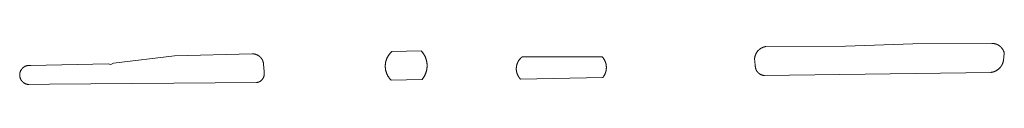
# Model space of a CAD drawing. Extents: x 211930 to 222589, y 569015 to 577578.
# Tile 68 of 95: x 221174.73 to 221222.9, y 575864.81 to 575866.82. Entities that reach past the tile are written whole.
import ezdxf

# ---------------------------------------------------------------- set-up
doc = ezdxf.new("R2010")
doc.units = 0
doc.layers.add('016 Alles planjaar 2023', color=72, linetype='Continuous', lineweight=20, true_color=0x1e90ff)

msp = doc.modelspace()

# ---------------------------------------------------------------- hatches: boundary and pattern name
at = {"layer": '016 Alles planjaar 2023', "true_color": 0x1e90ff}
h = msp.add_hatch(dxfattribs=at)
h.set_pattern_fill('DQ_CLEAR', color=72, style=0)
h.set_pattern_definition([])
h.paths.add_polyline_path([(221222.29, 575866.822), (221218.418, 575866.806), (221215.129, 575866.693), (221211.227, 575866.672), (221211.216, 575866.67), (221211.206, 575866.668), (221211.195, 575866.666), (221211.185, 575866.664), (221211.174, 575866.661), (221211.164, 575866.658), (221211.153, 575866.655), (221211.143, 575866.652), (221211.132, 575866.649), (221211.122, 575866.646), (221211.112, 575866.642), (221211.102, 575866.639), (221211.092, 575866.635), (221211.082, 575866.631), (221211.072, 575866.626), (221211.062, 575866.622), (221211.052, 575866.617), (221211.042, 575866.613), (221211.033, 575866.608), (221211.023, 575866.603), (221211.014, 575866.598), (221211.004, 575866.592), (221210.995, 575866.587), (221210.986, 575866.581), (221210.977, 575866.575), (221210.968, 575866.569), (221210.959, 575866.563), (221210.95, 575866.557), (221210.941, 575866.55), (221210.933, 575866.544), (221210.924, 575866.537), (221210.916, 575866.53), (221210.908, 575866.523), (221210.899, 575866.516), (221210.891, 575866.509), (221210.883, 575866.502), (221210.876, 575866.494), (221210.868, 575866.487), (221210.86, 575866.479), (221210.853, 575866.471), (221210.846, 575866.463), (221210.839, 575866.455), (221210.832, 575866.447), (221210.825, 575866.438), (221210.818, 575866.43), (221210.811, 575866.421), (221210.805, 575866.412), (221210.799, 575866.404), (221210.793, 575866.395), (221210.787, 575866.386), (221210.781, 575866.377), (221210.775, 575866.367), (221210.769, 575866.358), (221210.764, 575866.349), (221210.759, 575866.339), (221210.754, 575866.33), (221210.749, 575866.32), (221210.744, 575866.311), (221210.739, 575866.301), (221210.735, 575866.291), (221210.731, 575866.281), (221210.727, 575866.271), (221210.723, 575866.261), (221210.719, 575866.251), (221210.715, 575866.241), (221210.712, 575866.23), (221210.709, 575866.22), (221210.706, 575866.21), (221210.703, 575866.199), (221210.7, 575866.189), (221210.697, 575866.178), (221210.695, 575866.168), (221210.693, 575866.157), (221210.691, 575866.147), (221210.689, 575866.136), (221210.687, 575866.125), (221210.686, 575866.114), (221210.684, 575866.104), (221210.683, 575866.093), (221210.718, 575865.765), (221210.717, 575865.757), (221210.717, 575865.749), (221210.717, 575865.741), (221210.717, 575865.733), (221210.717, 575865.726), (221210.717, 575865.718), (221210.717, 575865.71), (221210.718, 575865.702), (221210.718, 575865.694), (221210.719, 575865.686), (221210.72, 575865.678), (221210.721, 575865.67), (221210.722, 575865.662), (221210.723, 575865.655), (221210.724, 575865.647), (221210.726, 575865.639), (221210.727, 575865.631), (221210.729, 575865.624), (221210.731, 575865.616), (221210.733, 575865.608), (221210.735, 575865.601), (221210.737, 575865.593), (221210.739, 575865.586), (221210.742, 575865.578), (221210.745, 575865.571), (221210.747, 575865.563), (221210.75, 575865.556), (221210.753, 575865.548), (221210.756, 575865.541), (221210.759, 575865.534), (221210.763, 575865.527), (221210.766, 575865.52), (221210.77, 575865.513), (221210.773, 575865.506), (221210.777, 575865.499), (221210.781, 575865.492), (221210.785, 575865.485), (221210.789, 575865.478), (221210.794, 575865.472), (221210.798, 575865.465), (221210.802, 575865.458), (221210.807, 575865.452), (221210.812, 575865.446), (221210.816, 575865.439), (221210.821, 575865.433), (221210.826, 575865.427), (221210.831, 575865.421), (221210.837, 575865.415), (221210.842, 575865.409), (221210.847, 575865.403), (221210.853, 575865.398), (221210.858, 575865.392), (221210.864, 575865.387), (221210.87, 575865.381), (221210.876, 575865.376), (221210.882, 575865.371), (221210.888, 575865.366), (221210.894, 575865.361), (221210.9, 575865.356), (221210.906, 575865.351), (221210.913, 575865.346), (221210.919, 575865.342), (221210.925, 575865.337), (221210.932, 575865.333), (221210.939, 575865.328), (221210.945, 575865.324), (221210.952, 575865.32), (221210.959, 575865.316), (221210.966, 575865.312), (221210.973, 575865.309), (221210.98, 575865.305), (221210.987, 575865.302), (221210.994, 575865.298), (221211.001, 575865.295), (221211.009, 575865.292), (221211.016, 575865.289), (221211.023, 575865.286), (221211.031, 575865.283), (221211.038, 575865.281), (221211.046, 575865.278), (221211.053, 575865.276), (221211.061, 575865.274), (221211.069, 575865.271), (221211.076, 575865.269), (221211.084, 575865.268), (221211.092, 575865.266), (221211.099, 575865.264), (221211.107, 575865.263), (221211.115, 575865.261), (221211.123, 575865.26), (221211.131, 575865.259), (221211.138, 575865.258), (221211.146, 575865.257), (221211.154, 575865.257), (221211.162, 575865.256), (221222.244, 575865.408), (221222.256, 575865.41), (221222.267, 575865.411), (221222.279, 575865.413), (221222.291, 575865.415), (221222.302, 575865.417), (221222.314, 575865.42), (221222.325, 575865.423), (221222.337, 575865.425), (221222.348, 575865.429), (221222.359, 575865.432), (221222.371, 575865.435), (221222.382, 575865.439), (221222.393, 575865.443), (221222.404, 575865.447), (221222.415, 575865.451), (221222.426, 575865.455), (221222.437, 575865.46), (221222.448, 575865.464), (221222.459, 575865.469), (221222.469, 575865.474), (221222.48, 575865.48), (221222.49, 575865.485), (221222.501, 575865.491), (221222.511, 575865.497), (221222.521, 575865.503), (221222.531, 575865.509), (221222.541, 575865.515), (221222.551, 575865.521), (221222.561, 575865.528), (221222.571, 575865.535), (221222.58, 575865.542), (221222.59, 575865.549), (221222.599, 575865.556), (221222.608, 575865.564), (221222.617, 575865.571), (221222.626, 575865.579), (221222.635, 575865.587), (221222.644, 575865.595), (221222.652, 575865.603), (221222.66, 575865.611), (221222.669, 575865.62), (221222.677, 575865.628), (221222.685, 575865.637), (221222.693, 575865.646), (221222.7, 575865.655), (221222.708, 575865.664), (221222.715, 575865.673), (221222.722, 575865.683), (221222.729, 575865.692), (221222.736, 575865.702), (221222.743, 575865.711), (221222.75, 575865.721), (221222.756, 575865.731), (221222.762, 575865.741), (221222.768, 575865.751), (221222.774, 575865.761), (221222.78, 575865.772), (221222.785, 575865.782), (221222.791, 575865.793), (221222.796, 575865.803), (221222.801, 575865.814), (221222.806, 575865.825), (221222.81, 575865.836), (221222.815, 575865.846), (221222.819, 575865.857), (221222.823, 575865.869), (221222.827, 575865.88), (221222.831, 575865.891), (221222.835, 575865.902), (221222.838, 575865.913), (221222.841, 575865.925), (221222.844, 575865.936), (221222.847, 575865.948), (221222.849, 575865.959), (221222.852, 575865.971), (221222.854, 575865.982), (221222.856, 575865.994), (221222.897, 575866.339), (221222.895, 575866.349), (221222.893, 575866.359), (221222.89, 575866.368), (221222.888, 575866.378), (221222.885, 575866.388), (221222.882, 575866.397), (221222.879, 575866.407), (221222.876, 575866.416), (221222.872, 575866.426), (221222.869, 575866.435), (221222.865, 575866.444), (221222.861, 575866.454), (221222.857, 575866.463), (221222.853, 575866.472), (221222.849, 575866.481), (221222.845, 575866.49), (221222.84, 575866.499), (221222.835, 575866.508), (221222.83, 575866.517), (221222.825, 575866.525), (221222.82, 575866.534), (221222.815, 575866.542), (221222.809, 575866.551), (221222.804, 575866.559), (221222.798, 575866.567), (221222.792, 575866.575), (221222.786, 575866.584), (221222.78, 575866.591), (221222.774, 575866.599), (221222.767, 575866.607), (221222.761, 575866.615), (221222.754, 575866.622), (221222.747, 575866.63), (221222.741, 575866.637), (221222.734, 575866.644), (221222.726, 575866.651), (221222.719, 575866.658), (221222.712, 575866.665), (221222.704, 575866.671), (221222.697, 575866.678), (221222.689, 575866.684), (221222.681, 575866.691), (221222.673, 575866.697), (221222.665, 575866.703), (221222.657, 575866.709), (221222.649, 575866.715), (221222.641, 575866.72), (221222.632, 575866.726), (221222.624, 575866.731), (221222.615, 575866.736), (221222.607, 575866.742), (221222.598, 575866.746), (221222.589, 575866.751), (221222.58, 575866.756), (221222.571, 575866.76), (221222.562, 575866.765), (221222.553, 575866.769), (221222.544, 575866.773), (221222.535, 575866.777), (221222.525, 575866.781), (221222.516, 575866.784), (221222.507, 575866.788), (221222.497, 575866.791), (221222.488, 575866.794), (221222.478, 575866.797), (221222.468, 575866.8), (221222.459, 575866.802), (221222.449, 575866.805), (221222.439, 575866.807), (221222.429, 575866.809), (221222.42, 575866.811), (221222.41, 575866.813), (221222.4, 575866.815), (221222.39, 575866.816), (221222.38, 575866.818), (221222.37, 575866.819), (221222.36, 575866.82), (221222.35, 575866.821), (221222.34, 575866.821), (221222.33, 575866.822), (221222.32, 575866.822), (221222.31, 575866.822), (221222.3, 575866.822), (221222.29, 575866.822)])
h = msp.add_hatch(dxfattribs=at)
h.set_pattern_fill('DQ_CLEAR', color=72, style=0)
h.set_pattern_definition([])
h.paths.add_polyline_path([(221176.198, 575864.831), (221186.323, 575864.91), (221186.33, 575864.911), (221186.337, 575864.912), (221186.344, 575864.913), (221186.352, 575864.915), (221186.359, 575864.916), (221186.366, 575864.918), (221186.373, 575864.92), (221186.38, 575864.922), (221186.387, 575864.924), (221186.394, 575864.926), (221186.401, 575864.928), (221186.407, 575864.93), (221186.414, 575864.933), (221186.421, 575864.935), (221186.428, 575864.938), (221186.435, 575864.941), (221186.441, 575864.943), (221186.448, 575864.946), (221186.454, 575864.949), (221186.461, 575864.953), (221186.467, 575864.956), (221186.474, 575864.959), (221186.48, 575864.963), (221186.486, 575864.967), (221186.492, 575864.97), (221186.499, 575864.974), (221186.505, 575864.978), (221186.511, 575864.982), (221186.517, 575864.986), (221186.523, 575864.991), (221186.528, 575864.995), (221186.534, 575864.999), (221186.54, 575865.004), (221186.545, 575865.008), (221186.551, 575865.013), (221186.556, 575865.018), (221186.562, 575865.023), (221186.567, 575865.028), (221186.572, 575865.033), (221186.577, 575865.038), (221186.582, 575865.043), (221186.587, 575865.049), (221186.592, 575865.054), (221186.597, 575865.06), (221186.601, 575865.065), (221186.606, 575865.071), (221186.61, 575865.077), (221186.615, 575865.082), (221186.619, 575865.088), (221186.623, 575865.094), (221186.627, 575865.1), (221186.631, 575865.106), (221186.635, 575865.112), (221186.639, 575865.118), (221186.642, 575865.125), (221186.646, 575865.131), (221186.649, 575865.137), (221186.653, 575865.144), (221186.656, 575865.15), (221186.659, 575865.157), (221186.662, 575865.164), (221186.665, 575865.17), (221186.668, 575865.177), (221186.67, 575865.184), (221186.673, 575865.19), (221186.675, 575865.197), (221186.678, 575865.204), (221186.68, 575865.211), (221186.682, 575865.218), (221186.684, 575865.225), (221186.686, 575865.232), (221186.688, 575865.239), (221186.689, 575865.246), (221186.691, 575865.253), (221186.692, 575865.26), (221186.694, 575865.267), (221186.695, 575865.274), (221186.696, 575865.282), (221186.697, 575865.289), (221186.698, 575865.296), (221186.698, 575865.303), (221186.699, 575865.31), (221186.699, 575865.318), (221186.7, 575865.325), (221186.7, 575865.332), (221186.7, 575865.339), (221186.7, 575865.347), (221186.7, 575865.354), (221186.699, 575865.361), (221186.699, 575865.368), (221186.699, 575865.376), (221186.698, 575865.383), (221186.697, 575865.39), (221186.696, 575865.397), (221186.695, 575865.404), (221186.694, 575865.412), (221186.693, 575865.419), (221186.692, 575865.426), (221186.69, 575865.433), (221186.689, 575865.44), (221186.687, 575865.447), (221186.685, 575865.454), (221186.664, 575865.807), (221186.663, 575865.816), (221186.662, 575865.825), (221186.661, 575865.834), (221186.66, 575865.843), (221186.659, 575865.852), (221186.657, 575865.861), (221186.656, 575865.87), (221186.654, 575865.879), (221186.652, 575865.888), (221186.65, 575865.897), (221186.648, 575865.906), (221186.645, 575865.914), (221186.643, 575865.923), (221186.64, 575865.932), (221186.637, 575865.941), (221186.635, 575865.949), (221186.631, 575865.958), (221186.628, 575865.966), (221186.625, 575865.975), (221186.621, 575865.983), (221186.618, 575865.991), (221186.614, 575866), (221186.61, 575866.008), (221186.606, 575866.016), (221186.602, 575866.024), (221186.597, 575866.032), (221186.593, 575866.04), (221186.588, 575866.048), (221186.584, 575866.056), (221186.579, 575866.063), (221186.574, 575866.071), (221186.569, 575866.079), (221186.563, 575866.086), (221186.558, 575866.093), (221186.553, 575866.101), (221186.547, 575866.108), (221186.541, 575866.115), (221186.535, 575866.122), (221186.529, 575866.129), (221186.523, 575866.135), (221186.517, 575866.142), (221186.511, 575866.149), (221186.505, 575866.155), (221186.498, 575866.162), (221186.491, 575866.168), (221186.485, 575866.174), (221186.478, 575866.18), (221186.471, 575866.186), (221186.464, 575866.192), (221186.457, 575866.197), (221186.45, 575866.203), (221186.442, 575866.208), (221186.435, 575866.214), (221186.427, 575866.219), (221186.42, 575866.224), (221186.412, 575866.229), (221186.405, 575866.234), (221186.397, 575866.238), (221186.389, 575866.243), (221186.381, 575866.247), (221186.373, 575866.252), (221186.365, 575866.256), (221186.357, 575866.26), (221186.348, 575866.264), (221186.34, 575866.268), (221186.332, 575866.271), (221186.323, 575866.275), (221186.315, 575866.278), (221186.306, 575866.281), (221186.298, 575866.284), (221186.289, 575866.287), (221186.28, 575866.29), (221186.272, 575866.292), (221186.263, 575866.295), (221186.254, 575866.297), (221186.245, 575866.299), (221186.237, 575866.301), (221186.228, 575866.303), (221186.219, 575866.305), (221186.21, 575866.307), (221186.201, 575866.308), (221186.192, 575866.309), (221186.183, 575866.31), (221186.174, 575866.311), (221186.165, 575866.312), (221186.155, 575866.313), (221186.146, 575866.313), (221186.137, 575866.314), (221186.128, 575866.314), (221186.119, 575866.314), (221186.11, 575866.314), (221182.312, 575866.215), (221179.32, 575865.854), (221179.193, 575865.802), (221179.058, 575865.822), (221175.272, 575865.746), (221175.264, 575865.747), (221175.257, 575865.748), (221175.249, 575865.749), (221175.241, 575865.75), (221175.234, 575865.75), (221175.226, 575865.751), (221175.218, 575865.751), (221175.21, 575865.751), (221175.203, 575865.751), (221175.195, 575865.751), (221175.187, 575865.751), (221175.18, 575865.751), (221175.172, 575865.75), (221175.164, 575865.749), (221175.156, 575865.749), (221175.149, 575865.748), (221175.141, 575865.747), (221175.133, 575865.746), (221175.126, 575865.745), (221175.118, 575865.743), (221175.111, 575865.742), (221175.103, 575865.74), (221175.095, 575865.739), (221175.088, 575865.737), (221175.08, 575865.735), (221175.073, 575865.733), (221175.066, 575865.731), (221175.058, 575865.728), (221175.051, 575865.726), (221175.044, 575865.723), (221175.036, 575865.72), (221175.029, 575865.718), (221175.022, 575865.715), (221175.015, 575865.712), (221175.008, 575865.709), (221175.001, 575865.705), (221174.994, 575865.702), (221174.987, 575865.698), (221174.98, 575865.695), (221174.973, 575865.691), (221174.967, 575865.687), (221174.96, 575865.683), (221174.954, 575865.679), (221174.947, 575865.675), (221174.941, 575865.671), (221174.934, 575865.666), (221174.928, 575865.662), (221174.922, 575865.657), (221174.916, 575865.653), (221174.91, 575865.648), (221174.904, 575865.643), (221174.898, 575865.638), (221174.892, 575865.633), (221174.886, 575865.628), (221174.88, 575865.622), (221174.875, 575865.617), (221174.869, 575865.612), (221174.864, 575865.606), (221174.859, 575865.6), (221174.854, 575865.595), (221174.848, 575865.589), (221174.843, 575865.583), (221174.839, 575865.577), (221174.834, 575865.571), (221174.829, 575865.565), (221174.824, 575865.559), (221174.82, 575865.552), (221174.816, 575865.546), (221174.811, 575865.539), (221174.807, 575865.533), (221174.803, 575865.526), (221174.799, 575865.52), (221174.795, 575865.513), (221174.791, 575865.506), (221174.788, 575865.499), (221174.784, 575865.493), (221174.781, 575865.486), (221174.778, 575865.479), (221174.774, 575865.472), (221174.771, 575865.465), (221174.768, 575865.457), (221174.766, 575865.45), (221174.763, 575865.443), (221174.76, 575865.436), (221174.758, 575865.428), (221174.755, 575865.421), (221174.753, 575865.414), (221174.751, 575865.406), (221174.749, 575865.399), (221174.747, 575865.391), (221174.746, 575865.384), (221174.744, 575865.376), (221174.743, 575865.368), (221174.741, 575865.361), (221174.74, 575865.353), (221174.739, 575865.346), (221174.738, 575865.338), (221174.737, 575865.33), (221174.736, 575865.323), (221174.736, 575865.315), (221174.735, 575865.307), (221174.735, 575865.299), (221174.735, 575865.292), (221174.735, 575865.284), (221174.735, 575865.276), (221174.735, 575865.268), (221174.735, 575865.261), (221174.736, 575865.253), (221174.736, 575865.245), (221174.737, 575865.238), (221174.738, 575865.23), (221174.739, 575865.222), (221174.74, 575865.215), (221174.741, 575865.207), (221174.742, 575865.199), (221174.744, 575865.192), (221174.745, 575865.184), (221174.747, 575865.177), (221174.749, 575865.169), (221174.751, 575865.162), (221174.753, 575865.154), (221174.755, 575865.147), (221174.757, 575865.139), (221174.759, 575865.132), (221174.762, 575865.125), (221174.765, 575865.118), (221174.767, 575865.11), (221174.77, 575865.103), (221174.773, 575865.096), (221174.777, 575865.089), (221174.78, 575865.082), (221174.783, 575865.075), (221174.787, 575865.068), (221174.79, 575865.061), (221174.794, 575865.055), (221174.798, 575865.048), (221174.802, 575865.041), (221174.806, 575865.035), (221174.81, 575865.028), (221174.814, 575865.022), (221174.818, 575865.015), (221174.823, 575865.009), (221174.828, 575865.003), (221174.832, 575864.997), (221174.837, 575864.99), (221174.842, 575864.984), (221174.847, 575864.979), (221174.852, 575864.973), (221174.857, 575864.967), (221174.862, 575864.961), (221174.868, 575864.956), (221174.873, 575864.95), (221174.879, 575864.945), (221174.884, 575864.939), (221174.89, 575864.934), (221174.896, 575864.929), (221174.902, 575864.924), (221174.908, 575864.919), (221174.914, 575864.914), (221174.92, 575864.91), (221174.926, 575864.905), (221174.932, 575864.901), (221174.939, 575864.896), (221174.945, 575864.892), (221174.951, 575864.888), (221174.958, 575864.883), (221174.965, 575864.88), (221174.971, 575864.876), (221174.978, 575864.872), (221174.985, 575864.868), (221174.992, 575864.865), (221174.999, 575864.861), (221175.006, 575864.858), (221175.013, 575864.855), (221175.02, 575864.852), (221175.027, 575864.849), (221175.034, 575864.846), (221175.041, 575864.843), (221175.049, 575864.84), (221175.056, 575864.838), (221175.063, 575864.836), (221175.071, 575864.833), (221175.078, 575864.831), (221175.086, 575864.829), (221175.093, 575864.827), (221175.101, 575864.826), (221175.108, 575864.824), (221175.116, 575864.822), (221175.123, 575864.821), (221175.131, 575864.82), (221175.139, 575864.819), (221175.146, 575864.818), (221175.154, 575864.817), (221175.162, 575864.816), (221175.169, 575864.815), (221175.177, 575864.815), (221176.198, 575864.831)])
h = msp.add_hatch(dxfattribs=at)
h.set_pattern_fill('DQ_CLEAR', color=72, style=0)
h.set_pattern_definition([])
h.paths.add_polyline_path([(221194.409, 575865.054), (221194.42, 575865.067), (221194.431, 575865.081), (221194.442, 575865.094), (221194.453, 575865.108), (221194.463, 575865.122), (221194.473, 575865.137), (221194.483, 575865.151), (221194.493, 575865.165), (221194.502, 575865.18), (221194.511, 575865.195), (221194.52, 575865.21), (221194.529, 575865.225), (221194.537, 575865.24), (221194.545, 575865.256), (221194.553, 575865.271), (221194.561, 575865.287), (221194.568, 575865.303), (221194.575, 575865.319), (221194.582, 575865.335), (221194.588, 575865.351), (221194.595, 575865.367), (221194.601, 575865.383), (221194.607, 575865.4), (221194.612, 575865.416), (221194.617, 575865.433), (221194.622, 575865.45), (221194.627, 575865.467), (221194.631, 575865.483), (221194.635, 575865.5), (221194.639, 575865.517), (221194.643, 575865.534), (221194.646, 575865.552), (221194.649, 575865.569), (221194.651, 575865.586), (221194.654, 575865.603), (221194.656, 575865.621), (221194.658, 575865.638), (221194.659, 575865.655), (221194.66, 575865.673), (221194.661, 575865.69), (221194.662, 575865.707), (221194.662, 575865.725), (221194.662, 575865.742), (221194.662, 575865.76), (221194.662, 575865.777), (221194.661, 575865.795), (221194.66, 575865.812), (221194.659, 575865.829), (221194.657, 575865.847), (221194.655, 575865.864), (221194.653, 575865.881), (221194.65, 575865.899), (221194.647, 575865.916), (221194.644, 575865.933), (221194.641, 575865.95), (221194.637, 575865.967), (221194.633, 575865.984), (221194.629, 575866.001), (221194.625, 575866.018), (221194.62, 575866.034), (221194.615, 575866.051), (221194.609, 575866.068), (221194.604, 575866.084), (221194.598, 575866.101), (221194.592, 575866.117), (221194.585, 575866.133), (221194.579, 575866.149), (221194.572, 575866.165), (221194.564, 575866.181), (221194.557, 575866.197), (221194.549, 575866.212), (221194.541, 575866.228), (221194.533, 575866.243), (221194.524, 575866.258), (221194.516, 575866.273), (221194.507, 575866.288), (221194.497, 575866.303), (221194.488, 575866.318), (221194.478, 575866.332), (221194.468, 575866.346), (221194.458, 575866.361), (221194.447, 575866.375), (221194.437, 575866.388), (221194.426, 575866.402), (221194.415, 575866.415), (221194.403, 575866.429), (221194.392, 575866.442), (221194.38, 575866.454), (221194.368, 575866.467), (221192.944, 575866.434), (221192.932, 575866.423), (221192.92, 575866.413), (221192.909, 575866.401), (221192.897, 575866.39), (221192.886, 575866.379), (221192.875, 575866.367), (221192.864, 575866.355), (221192.854, 575866.343), (221192.843, 575866.331), (221192.833, 575866.319), (221192.823, 575866.307), (221192.813, 575866.294), (221192.804, 575866.281), (221192.794, 575866.268), (221192.785, 575866.255), (221192.776, 575866.242), (221192.767, 575866.228), (221192.759, 575866.215), (221192.751, 575866.201), (221192.743, 575866.187), (221192.735, 575866.173), (221192.727, 575866.159), (221192.72, 575866.145), (221192.713, 575866.131), (221192.706, 575866.116), (221192.699, 575866.102), (221192.693, 575866.087), (221192.687, 575866.072), (221192.681, 575866.057), (221192.675, 575866.042), (221192.67, 575866.027), (221192.665, 575866.012), (221192.66, 575865.997), (221192.655, 575865.981), (221192.651, 575865.966), (221192.647, 575865.951), (221192.643, 575865.935), (221192.639, 575865.919), (221192.636, 575865.904), (221192.633, 575865.888), (221192.63, 575865.872), (221192.628, 575865.857), (221192.625, 575865.841), (221192.623, 575865.825), (221192.622, 575865.809), (221192.62, 575865.793), (221192.619, 575865.777), (221192.618, 575865.761), (221192.617, 575865.745), (221192.617, 575865.729), (221192.617, 575865.713), (221192.617, 575865.697), (221192.617, 575865.681), (221192.618, 575865.665), (221192.619, 575865.649), (221192.62, 575865.633), (221192.621, 575865.617), (221192.623, 575865.601), (221192.625, 575865.585), (221192.627, 575865.57), (221192.63, 575865.554), (221192.632, 575865.538), (221192.636, 575865.522), (221192.639, 575865.507), (221192.642, 575865.491), (221192.646, 575865.476), (221192.65, 575865.46), (221192.655, 575865.445), (221192.659, 575865.429), (221192.664, 575865.414), (221192.669, 575865.399), (221192.674, 575865.384), (221192.68, 575865.369), (221192.686, 575865.354), (221192.692, 575865.339), (221192.698, 575865.324), (221192.705, 575865.31), (221192.712, 575865.295), (221192.719, 575865.281), (221192.726, 575865.267), (221192.734, 575865.253), (221192.741, 575865.239), (221192.749, 575865.225), (221192.758, 575865.211), (221192.766, 575865.197), (221192.775, 575865.184), (221192.784, 575865.171), (221192.793, 575865.158), (221192.802, 575865.145), (221192.812, 575865.132), (221192.821, 575865.119), (221192.831, 575865.107), (221192.842, 575865.094), (221192.852, 575865.082), (221192.863, 575865.07), (221192.873, 575865.058), (221192.884, 575865.047), (221192.896, 575865.035), (221192.907, 575865.024), (221194.409, 575865.054)])
h = msp.add_hatch(dxfattribs=at)
h.set_pattern_fill('DQ_CLEAR', color=72, style=0)
h.set_pattern_definition([])
h.paths.add_polyline_path([(221203.228, 575866.169), (221199.326, 575866.174), (221199.316, 575866.167), (221199.307, 575866.16), (221199.297, 575866.152), (221199.288, 575866.145), (221199.279, 575866.137), (221199.27, 575866.129), (221199.261, 575866.121), (221199.252, 575866.113), (221199.243, 575866.104), (221199.235, 575866.096), (221199.226, 575866.087), (221199.218, 575866.078), (221199.21, 575866.069), (221199.202, 575866.06), (221199.194, 575866.051), (221199.186, 575866.042), (221199.179, 575866.032), (221199.172, 575866.023), (221199.164, 575866.013), (221199.157, 575866.003), (221199.151, 575865.993), (221199.144, 575865.983), (221199.137, 575865.973), (221199.131, 575865.963), (221199.125, 575865.953), (221199.119, 575865.942), (221199.113, 575865.932), (221199.107, 575865.921), (221199.102, 575865.91), (221199.097, 575865.9), (221199.091, 575865.889), (221199.087, 575865.878), (221199.082, 575865.867), (221199.077, 575865.855), (221199.073, 575865.844), (221199.069, 575865.833), (221199.065, 575865.822), (221199.061, 575865.81), (221199.057, 575865.799), (221199.054, 575865.787), (221199.051, 575865.775), (221199.047, 575865.764), (221199.045, 575865.752), (221199.042, 575865.74), (221199.04, 575865.729), (221199.037, 575865.717), (221199.035, 575865.705), (221199.033, 575865.693), (221199.032, 575865.681), (221199.03, 575865.669), (221199.029, 575865.657), (221199.028, 575865.645), (221199.027, 575865.633), (221199.026, 575865.621), (221199.026, 575865.609), (221199.026, 575865.597), (221199.025, 575865.585), (221199.026, 575865.573), (221199.026, 575865.561), (221199.026, 575865.549), (221199.027, 575865.537), (221199.028, 575865.525), (221199.029, 575865.513), (221199.031, 575865.501), (221199.032, 575865.489), (221199.034, 575865.477), (221199.036, 575865.465), (221199.038, 575865.453), (221199.04, 575865.441), (221199.043, 575865.429), (221199.045, 575865.418), (221199.048, 575865.406), (221199.051, 575865.394), (221199.055, 575865.383), (221199.058, 575865.371), (221199.062, 575865.36), (221199.066, 575865.348), (221199.07, 575865.337), (221199.074, 575865.326), (221199.078, 575865.315), (221199.083, 575865.303), (221199.088, 575865.292), (221199.093, 575865.281), (221199.098, 575865.271), (221199.103, 575865.26), (221199.109, 575865.249), (221199.115, 575865.238), (221199.121, 575865.228), (221199.127, 575865.217), (221199.133, 575865.207), (221199.139, 575865.197), (221199.146, 575865.187), (221199.152, 575865.177), (221199.159, 575865.167), (221199.166, 575865.157), (221199.174, 575865.148), (221199.181, 575865.138), (221199.189, 575865.129), (221199.196, 575865.119), (221199.204, 575865.11), (221199.212, 575865.101), (221199.22, 575865.092), (221199.229, 575865.084), (221199.237, 575865.075), (221203.254, 575865.153), (221203.262, 575865.163), (221203.27, 575865.173), (221203.278, 575865.183), (221203.285, 575865.194), (221203.293, 575865.204), (221203.3, 575865.215), (221203.307, 575865.226), (221203.314, 575865.237), (221203.321, 575865.248), (221203.327, 575865.259), (221203.334, 575865.27), (221203.34, 575865.281), (221203.346, 575865.293), (221203.352, 575865.304), (221203.357, 575865.316), (221203.363, 575865.328), (221203.368, 575865.339), (221203.373, 575865.351), (221203.378, 575865.363), (221203.382, 575865.375), (221203.387, 575865.387), (221203.391, 575865.4), (221203.395, 575865.412), (221203.399, 575865.424), (221203.402, 575865.436), (221203.406, 575865.449), (221203.409, 575865.461), (221203.412, 575865.474), (221203.415, 575865.487), (221203.417, 575865.499), (221203.419, 575865.512), (221203.422, 575865.525), (221203.424, 575865.537), (221203.425, 575865.55), (221203.427, 575865.563), (221203.428, 575865.576), (221203.429, 575865.589), (221203.43, 575865.601), (221203.431, 575865.614), (221203.431, 575865.627), (221203.431, 575865.64), (221203.431, 575865.653), (221203.431, 575865.666), (221203.431, 575865.679), (221203.43, 575865.692), (221203.429, 575865.704), (221203.428, 575865.717), (221203.427, 575865.73), (221203.425, 575865.743), (221203.423, 575865.756), (221203.421, 575865.768), (221203.419, 575865.781), (221203.417, 575865.794), (221203.414, 575865.806), (221203.412, 575865.819), (221203.409, 575865.832), (221203.405, 575865.844), (221203.402, 575865.857), (221203.398, 575865.869), (221203.395, 575865.881), (221203.391, 575865.893), (221203.386, 575865.906), (221203.382, 575865.918), (221203.377, 575865.93), (221203.373, 575865.942), (221203.368, 575865.954), (221203.362, 575865.965), (221203.357, 575865.977), (221203.351, 575865.989), (221203.345, 575866), (221203.339, 575866.012), (221203.333, 575866.023), (221203.327, 575866.034), (221203.32, 575866.045), (221203.314, 575866.056), (221203.307, 575866.067), (221203.3, 575866.078), (221203.292, 575866.089), (221203.285, 575866.099), (221203.277, 575866.109), (221203.269, 575866.12), (221203.262, 575866.13), (221203.253, 575866.14), (221203.245, 575866.15), (221203.237, 575866.159), (221203.228, 575866.169)])

# ---------------------------------------------------------------- linework, layer by layer
at = {"layer": '016 Alles planjaar 2023', "color": 14, "true_color": 0x004000}
for points in [[(221222.29, 575866.822), (221218.418, 575866.806), (221215.129, 575866.693), (221211.227, 575866.672), (221211.216, 575866.67), (221211.206, 575866.668), (221211.195, 575866.666), (221211.185, 575866.664), (221211.174, 575866.661), (221211.164, 575866.658), (221211.153, 575866.655), (221211.143, 575866.652), (221211.132, 575866.649), (221211.122, 575866.646), (221211.112, 575866.642), (221211.102, 575866.639), (221211.092, 575866.635), (221211.082, 575866.631), (221211.072, 575866.626), (221211.062, 575866.622), (221211.052, 575866.617), (221211.042, 575866.613), (221211.033, 575866.608), (221211.023, 575866.603), (221211.014, 575866.598), (221211.004, 575866.592), (221210.995, 575866.587), (221210.986, 575866.581), (221210.977, 575866.575), (221210.968, 575866.569), (221210.959, 575866.563), (221210.95, 575866.557), (221210.941, 575866.55), (221210.933, 575866.544), (221210.924, 575866.537), (221210.916, 575866.53), (221210.908, 575866.523), (221210.899, 575866.516), (221210.891, 575866.509), (221210.883, 575866.502), (221210.876, 575866.494), (221210.868, 575866.487), (221210.86, 575866.479), (221210.853, 575866.471), (221210.846, 575866.463), (221210.839, 575866.455), (221210.832, 575866.447), (221210.825, 575866.438), (221210.818, 575866.43), (221210.811, 575866.421), (221210.805, 575866.412), (221210.799, 575866.404), (221210.793, 575866.395), (221210.787, 575866.386), (221210.781, 575866.377), (221210.775, 575866.367), (221210.769, 575866.358), (221210.764, 575866.349), (221210.759, 575866.339), (221210.754, 575866.33), (221210.749, 575866.32), (221210.744, 575866.311), (221210.739, 575866.301), (221210.735, 575866.291), (221210.731, 575866.281), (221210.727, 575866.271), (221210.723, 575866.261), (221210.719, 575866.251), (221210.715, 575866.241), (221210.712, 575866.23), (221210.709, 575866.22), (221210.706, 575866.21), (221210.703, 575866.199), (221210.7, 575866.189), (221210.697, 575866.178), (221210.695, 575866.168), (221210.693, 575866.157), (221210.691, 575866.147), (221210.689, 575866.136), (221210.687, 575866.125), (221210.686, 575866.114), (221210.684, 575866.104), (221210.683, 575866.093), (221210.718, 575865.765), (221210.717, 575865.757), (221210.717, 575865.749), (221210.717, 575865.741), (221210.717, 575865.733), (221210.717, 575865.726), (221210.717, 575865.718), (221210.717, 575865.71), (221210.718, 575865.702), (221210.718, 575865.694), (221210.719, 575865.686), (221210.72, 575865.678), (221210.721, 575865.67), (221210.722, 575865.662), (221210.723, 575865.655), (221210.724, 575865.647), (221210.726, 575865.639), (221210.727, 575865.631), (221210.729, 575865.624), (221210.731, 575865.616), (221210.733, 575865.608), (221210.735, 575865.601), (221210.737, 575865.593), (221210.739, 575865.586), (221210.742, 575865.578), (221210.745, 575865.571), (221210.747, 575865.563), (221210.75, 575865.556), (221210.753, 575865.548), (221210.756, 575865.541), (221210.759, 575865.534), (221210.763, 575865.527), (221210.766, 575865.52), (221210.77, 575865.513), (221210.773, 575865.506), (221210.777, 575865.499), (221210.781, 575865.492), (221210.785, 575865.485), (221210.789, 575865.478), (221210.794, 575865.472), (221210.798, 575865.465), (221210.802, 575865.458), (221210.807, 575865.452), (221210.812, 575865.446), (221210.816, 575865.439), (221210.821, 575865.433), (221210.826, 575865.427), (221210.831, 575865.421), (221210.837, 575865.415), (221210.842, 575865.409), (221210.847, 575865.403), (221210.853, 575865.398), (221210.858, 575865.392), (221210.864, 575865.387), (221210.87, 575865.381), (221210.876, 575865.376), (221210.882, 575865.371), (221210.888, 575865.366), (221210.894, 575865.361), (221210.9, 575865.356), (221210.906, 575865.351), (221210.913, 575865.346), (221210.919, 575865.342), (221210.925, 575865.337), (221210.932, 575865.333), (221210.939, 575865.328), (221210.945, 575865.324), (221210.952, 575865.32), (221210.959, 575865.316), (221210.966, 575865.312), (221210.973, 575865.309), (221210.98, 575865.305), (221210.987, 575865.302), (221210.994, 575865.298), (221211.001, 575865.295), (221211.009, 575865.292), (221211.016, 575865.289), (221211.023, 575865.286), (221211.031, 575865.283), (221211.038, 575865.281), (221211.046, 575865.278), (221211.053, 575865.276), (221211.061, 575865.274), (221211.069, 575865.271), (221211.076, 575865.269), (221211.084, 575865.268), (221211.092, 575865.266), (221211.099, 575865.264), (221211.107, 575865.263), (221211.115, 575865.261), (221211.123, 575865.26), (221211.131, 575865.259), (221211.138, 575865.258), (221211.146, 575865.257), (221211.154, 575865.257), (221211.162, 575865.256), (221222.244, 575865.408), (221222.256, 575865.41), (221222.267, 575865.411), (221222.279, 575865.413), (221222.291, 575865.415), (221222.302, 575865.417), (221222.314, 575865.42), (221222.325, 575865.423), (221222.337, 575865.425), (221222.348, 575865.429), (221222.359, 575865.432), (221222.371, 575865.435), (221222.382, 575865.439), (221222.393, 575865.443), (221222.404, 575865.447), (221222.415, 575865.451), (221222.426, 575865.455), (221222.437, 575865.46), (221222.448, 575865.464), (221222.459, 575865.469), (221222.469, 575865.474), (221222.48, 575865.48), (221222.49, 575865.485), (221222.501, 575865.491), (221222.511, 575865.497), (221222.521, 575865.503), (221222.531, 575865.509), (221222.541, 575865.515), (221222.551, 575865.521), (221222.561, 575865.528), (221222.571, 575865.535), (221222.58, 575865.542), (221222.59, 575865.549), (221222.599, 575865.556), (221222.608, 575865.564), (221222.617, 575865.571), (221222.626, 575865.579), (221222.635, 575865.587), (221222.644, 575865.595), (221222.652, 575865.603), (221222.66, 575865.611), (221222.669, 575865.62), (221222.677, 575865.628), (221222.685, 575865.637), (221222.693, 575865.646), (221222.7, 575865.655), (221222.708, 575865.664), (221222.715, 575865.673), (221222.722, 575865.683), (221222.729, 575865.692), (221222.736, 575865.702), (221222.743, 575865.711), (221222.75, 575865.721), (221222.756, 575865.731), (221222.762, 575865.741), (221222.768, 575865.751), (221222.774, 575865.761), (221222.78, 575865.772), (221222.785, 575865.782), (221222.791, 575865.793), (221222.796, 575865.803), (221222.801, 575865.814), (221222.806, 575865.825), (221222.81, 575865.836), (221222.815, 575865.846), (221222.819, 575865.857), (221222.823, 575865.869), (221222.827, 575865.88), (221222.831, 575865.891), (221222.835, 575865.902), (221222.838, 575865.913), (221222.841, 575865.925), (221222.844, 575865.936), (221222.847, 575865.948), (221222.849, 575865.959), (221222.852, 575865.971), (221222.854, 575865.982), (221222.856, 575865.994), (221222.897, 575866.339), (221222.895, 575866.349), (221222.893, 575866.359), (221222.89, 575866.368), (221222.888, 575866.378), (221222.885, 575866.388), (221222.882, 575866.397), (221222.879, 575866.407), (221222.876, 575866.416), (221222.872, 575866.426), (221222.869, 575866.435), (221222.865, 575866.444), (221222.861, 575866.454), (221222.857, 575866.463), (221222.853, 575866.472), (221222.849, 575866.481), (221222.845, 575866.49), (221222.84, 575866.499), (221222.835, 575866.508), (221222.83, 575866.517), (221222.825, 575866.525), (221222.82, 575866.534), (221222.815, 575866.542), (221222.809, 575866.551), (221222.804, 575866.559), (221222.798, 575866.567), (221222.792, 575866.575), (221222.786, 575866.584), (221222.78, 575866.591), (221222.774, 575866.599), (221222.767, 575866.607), (221222.761, 575866.615), (221222.754, 575866.622), (221222.747, 575866.63), (221222.741, 575866.637), (221222.734, 575866.644), (221222.726, 575866.651), (221222.719, 575866.658), (221222.712, 575866.665), (221222.704, 575866.671), (221222.697, 575866.678), (221222.689, 575866.684), (221222.681, 575866.691), (221222.673, 575866.697), (221222.665, 575866.703), (221222.657, 575866.709), (221222.649, 575866.715), (221222.641, 575866.72), (221222.632, 575866.726), (221222.624, 575866.731), (221222.615, 575866.736), (221222.607, 575866.742), (221222.598, 575866.746), (221222.589, 575866.751), (221222.58, 575866.756), (221222.571, 575866.76), (221222.562, 575866.765), (221222.553, 575866.769), (221222.544, 575866.773), (221222.535, 575866.777), (221222.525, 575866.781), (221222.516, 575866.784), (221222.507, 575866.788), (221222.497, 575866.791), (221222.488, 575866.794), (221222.478, 575866.797), (221222.468, 575866.8), (221222.459, 575866.802), (221222.449, 575866.805), (221222.439, 575866.807), (221222.429, 575866.809), (221222.42, 575866.811), (221222.41, 575866.813), (221222.4, 575866.815), (221222.39, 575866.816), (221222.38, 575866.818), (221222.37, 575866.819), (221222.36, 575866.82), (221222.35, 575866.821), (221222.34, 575866.821), (221222.33, 575866.822), (221222.32, 575866.822), (221222.31, 575866.822), (221222.3, 575866.822), (221222.29, 575866.822)], [(221176.198, 575864.831), (221186.323, 575864.91), (221186.33, 575864.911), (221186.337, 575864.912), (221186.344, 575864.913), (221186.352, 575864.915), (221186.359, 575864.916), (221186.366, 575864.918), (221186.373, 575864.92), (221186.38, 575864.922), (221186.387, 575864.924), (221186.394, 575864.926), (221186.401, 575864.928), (221186.407, 575864.93), (221186.414, 575864.933), (221186.421, 575864.935), (221186.428, 575864.938), (221186.435, 575864.941), (221186.441, 575864.943), (221186.448, 575864.946), (221186.454, 575864.949), (221186.461, 575864.953), (221186.467, 575864.956), (221186.474, 575864.959), (221186.48, 575864.963), (221186.486, 575864.967), (221186.492, 575864.97), (221186.499, 575864.974), (221186.505, 575864.978), (221186.511, 575864.982), (221186.517, 575864.986), (221186.523, 575864.991), (221186.528, 575864.995), (221186.534, 575864.999), (221186.54, 575865.004), (221186.545, 575865.008), (221186.551, 575865.013), (221186.556, 575865.018), (221186.562, 575865.023), (221186.567, 575865.028), (221186.572, 575865.033), (221186.577, 575865.038), (221186.582, 575865.043), (221186.587, 575865.049), (221186.592, 575865.054), (221186.597, 575865.06), (221186.601, 575865.065), (221186.606, 575865.071), (221186.61, 575865.077), (221186.615, 575865.082), (221186.619, 575865.088), (221186.623, 575865.094), (221186.627, 575865.1), (221186.631, 575865.106), (221186.635, 575865.112), (221186.639, 575865.118), (221186.642, 575865.125), (221186.646, 575865.131), (221186.649, 575865.137), (221186.653, 575865.144), (221186.656, 575865.15), (221186.659, 575865.157), (221186.662, 575865.164), (221186.665, 575865.17), (221186.668, 575865.177), (221186.67, 575865.184), (221186.673, 575865.19), (221186.675, 575865.197), (221186.678, 575865.204), (221186.68, 575865.211), (221186.682, 575865.218), (221186.684, 575865.225), (221186.686, 575865.232), (221186.688, 575865.239), (221186.689, 575865.246), (221186.691, 575865.253), (221186.692, 575865.26), (221186.694, 575865.267), (221186.695, 575865.274), (221186.696, 575865.282), (221186.697, 575865.289), (221186.698, 575865.296), (221186.698, 575865.303), (221186.699, 575865.31), (221186.699, 575865.318), (221186.7, 575865.325), (221186.7, 575865.332), (221186.7, 575865.339), (221186.7, 575865.347), (221186.7, 575865.354), (221186.699, 575865.361), (221186.699, 575865.368), (221186.699, 575865.376), (221186.698, 575865.383), (221186.697, 575865.39), (221186.696, 575865.397), (221186.695, 575865.404), (221186.694, 575865.412), (221186.693, 575865.419), (221186.692, 575865.426), (221186.69, 575865.433), (221186.689, 575865.44), (221186.687, 575865.447), (221186.685, 575865.454), (221186.664, 575865.807), (221186.663, 575865.816), (221186.662, 575865.825), (221186.661, 575865.834), (221186.66, 575865.843), (221186.659, 575865.852), (221186.657, 575865.861), (221186.656, 575865.87), (221186.654, 575865.879), (221186.652, 575865.888), (221186.65, 575865.897), (221186.648, 575865.906), (221186.645, 575865.914), (221186.643, 575865.923), (221186.64, 575865.932), (221186.637, 575865.941), (221186.635, 575865.949), (221186.631, 575865.958), (221186.628, 575865.966), (221186.625, 575865.975), (221186.621, 575865.983), (221186.618, 575865.991), (221186.614, 575866), (221186.61, 575866.008), (221186.606, 575866.016), (221186.602, 575866.024), (221186.597, 575866.032), (221186.593, 575866.04), (221186.588, 575866.048), (221186.584, 575866.056), (221186.579, 575866.063), (221186.574, 575866.071), (221186.569, 575866.079), (221186.563, 575866.086), (221186.558, 575866.093), (221186.553, 575866.101), (221186.547, 575866.108), (221186.541, 575866.115), (221186.535, 575866.122), (221186.529, 575866.129), (221186.523, 575866.135), (221186.517, 575866.142), (221186.511, 575866.149), (221186.505, 575866.155), (221186.498, 575866.162), (221186.491, 575866.168), (221186.485, 575866.174), (221186.478, 575866.18), (221186.471, 575866.186), (221186.464, 575866.192), (221186.457, 575866.197), (221186.45, 575866.203), (221186.442, 575866.208), (221186.435, 575866.214), (221186.427, 575866.219), (221186.42, 575866.224), (221186.412, 575866.229), (221186.405, 575866.234), (221186.397, 575866.238), (221186.389, 575866.243), (221186.381, 575866.247), (221186.373, 575866.252), (221186.365, 575866.256), (221186.357, 575866.26), (221186.348, 575866.264), (221186.34, 575866.268), (221186.332, 575866.271), (221186.323, 575866.275), (221186.315, 575866.278), (221186.306, 575866.281), (221186.298, 575866.284), (221186.289, 575866.287), (221186.28, 575866.29), (221186.272, 575866.292), (221186.263, 575866.295), (221186.254, 575866.297), (221186.245, 575866.299), (221186.237, 575866.301), (221186.228, 575866.303), (221186.219, 575866.305), (221186.21, 575866.307), (221186.201, 575866.308), (221186.192, 575866.309), (221186.183, 575866.31), (221186.174, 575866.311), (221186.165, 575866.312), (221186.155, 575866.313), (221186.146, 575866.313), (221186.137, 575866.314), (221186.128, 575866.314), (221186.119, 575866.314), (221186.11, 575866.314), (221182.312, 575866.215), (221179.32, 575865.854), (221179.193, 575865.802), (221179.058, 575865.822), (221175.272, 575865.746), (221175.264, 575865.747), (221175.257, 575865.748), (221175.249, 575865.749), (221175.241, 575865.75), (221175.234, 575865.75), (221175.226, 575865.751), (221175.218, 575865.751), (221175.21, 575865.751), (221175.203, 575865.751), (221175.195, 575865.751), (221175.187, 575865.751), (221175.18, 575865.751), (221175.172, 575865.75), (221175.164, 575865.749), (221175.156, 575865.749), (221175.149, 575865.748), (221175.141, 575865.747), (221175.133, 575865.746), (221175.126, 575865.745), (221175.118, 575865.743), (221175.111, 575865.742), (221175.103, 575865.74), (221175.095, 575865.739), (221175.088, 575865.737), (221175.08, 575865.735), (221175.073, 575865.733), (221175.066, 575865.731), (221175.058, 575865.728), (221175.051, 575865.726), (221175.044, 575865.723), (221175.036, 575865.72), (221175.029, 575865.718), (221175.022, 575865.715), (221175.015, 575865.712), (221175.008, 575865.709), (221175.001, 575865.705), (221174.994, 575865.702), (221174.987, 575865.698), (221174.98, 575865.695), (221174.973, 575865.691), (221174.967, 575865.687), (221174.96, 575865.683), (221174.954, 575865.679), (221174.947, 575865.675), (221174.941, 575865.671), (221174.934, 575865.666), (221174.928, 575865.662), (221174.922, 575865.657), (221174.916, 575865.653), (221174.91, 575865.648), (221174.904, 575865.643), (221174.898, 575865.638), (221174.892, 575865.633), (221174.886, 575865.628), (221174.88, 575865.622), (221174.875, 575865.617), (221174.869, 575865.612), (221174.864, 575865.606), (221174.859, 575865.6), (221174.854, 575865.595), (221174.848, 575865.589), (221174.843, 575865.583), (221174.839, 575865.577), (221174.834, 575865.571), (221174.829, 575865.565), (221174.824, 575865.559), (221174.82, 575865.552), (221174.816, 575865.546), (221174.811, 575865.539), (221174.807, 575865.533), (221174.803, 575865.526), (221174.799, 575865.52), (221174.795, 575865.513), (221174.791, 575865.506), (221174.788, 575865.499), (221174.784, 575865.493), (221174.781, 575865.486), (221174.778, 575865.479), (221174.774, 575865.472), (221174.771, 575865.465), (221174.768, 575865.457), (221174.766, 575865.45), (221174.763, 575865.443), (221174.76, 575865.436), (221174.758, 575865.428), (221174.755, 575865.421), (221174.753, 575865.414), (221174.751, 575865.406), (221174.749, 575865.399), (221174.747, 575865.391), (221174.746, 575865.384), (221174.744, 575865.376), (221174.743, 575865.368), (221174.741, 575865.361), (221174.74, 575865.353), (221174.739, 575865.346), (221174.738, 575865.338), (221174.737, 575865.33), (221174.736, 575865.323), (221174.736, 575865.315), (221174.735, 575865.307), (221174.735, 575865.299), (221174.735, 575865.292), (221174.735, 575865.284), (221174.735, 575865.276), (221174.735, 575865.268), (221174.735, 575865.261), (221174.736, 575865.253), (221174.736, 575865.245), (221174.737, 575865.238), (221174.738, 575865.23), (221174.739, 575865.222), (221174.74, 575865.215), (221174.741, 575865.207), (221174.742, 575865.199), (221174.744, 575865.192), (221174.745, 575865.184), (221174.747, 575865.177), (221174.749, 575865.169), (221174.751, 575865.162), (221174.753, 575865.154), (221174.755, 575865.147), (221174.757, 575865.139), (221174.759, 575865.132), (221174.762, 575865.125), (221174.765, 575865.118), (221174.767, 575865.11), (221174.77, 575865.103), (221174.773, 575865.096), (221174.777, 575865.089), (221174.78, 575865.082), (221174.783, 575865.075), (221174.787, 575865.068), (221174.79, 575865.061), (221174.794, 575865.055), (221174.798, 575865.048), (221174.802, 575865.041), (221174.806, 575865.035), (221174.81, 575865.028), (221174.814, 575865.022), (221174.818, 575865.015), (221174.823, 575865.009), (221174.828, 575865.003), (221174.832, 575864.997), (221174.837, 575864.99), (221174.842, 575864.984), (221174.847, 575864.979), (221174.852, 575864.973), (221174.857, 575864.967), (221174.862, 575864.961), (221174.868, 575864.956), (221174.873, 575864.95), (221174.879, 575864.945), (221174.884, 575864.939), (221174.89, 575864.934), (221174.896, 575864.929), (221174.902, 575864.924), (221174.908, 575864.919), (221174.914, 575864.914), (221174.92, 575864.91), (221174.926, 575864.905), (221174.932, 575864.901), (221174.939, 575864.896), (221174.945, 575864.892), (221174.951, 575864.888), (221174.958, 575864.883), (221174.965, 575864.88), (221174.971, 575864.876), (221174.978, 575864.872), (221174.985, 575864.868), (221174.992, 575864.865), (221174.999, 575864.861), (221175.006, 575864.858), (221175.013, 575864.855), (221175.02, 575864.852), (221175.027, 575864.849), (221175.034, 575864.846), (221175.041, 575864.843), (221175.049, 575864.84), (221175.056, 575864.838), (221175.063, 575864.836), (221175.071, 575864.833), (221175.078, 575864.831), (221175.086, 575864.829), (221175.093, 575864.827), (221175.101, 575864.826), (221175.108, 575864.824), (221175.116, 575864.822), (221175.123, 575864.821), (221175.131, 575864.82), (221175.139, 575864.819), (221175.146, 575864.818), (221175.154, 575864.817), (221175.162, 575864.816), (221175.169, 575864.815), (221175.177, 575864.815), (221176.198, 575864.831)], [(221194.409, 575865.054), (221194.42, 575865.067), (221194.431, 575865.081), (221194.442, 575865.094), (221194.453, 575865.108), (221194.463, 575865.122), (221194.473, 575865.137), (221194.483, 575865.151), (221194.493, 575865.165), (221194.502, 575865.18), (221194.511, 575865.195), (221194.52, 575865.21), (221194.529, 575865.225), (221194.537, 575865.24), (221194.545, 575865.256), (221194.553, 575865.271), (221194.561, 575865.287), (221194.568, 575865.303), (221194.575, 575865.319), (221194.582, 575865.335), (221194.588, 575865.351), (221194.595, 575865.367), (221194.601, 575865.383), (221194.607, 575865.4), (221194.612, 575865.416), (221194.617, 575865.433), (221194.622, 575865.45), (221194.627, 575865.467), (221194.631, 575865.483), (221194.635, 575865.5), (221194.639, 575865.517), (221194.643, 575865.534), (221194.646, 575865.552), (221194.649, 575865.569), (221194.651, 575865.586), (221194.654, 575865.603), (221194.656, 575865.621), (221194.658, 575865.638), (221194.659, 575865.655), (221194.66, 575865.673), (221194.661, 575865.69), (221194.662, 575865.707), (221194.662, 575865.725), (221194.662, 575865.742), (221194.662, 575865.76), (221194.662, 575865.777), (221194.661, 575865.795), (221194.66, 575865.812), (221194.659, 575865.829), (221194.657, 575865.847), (221194.655, 575865.864), (221194.653, 575865.881), (221194.65, 575865.899), (221194.647, 575865.916), (221194.644, 575865.933), (221194.641, 575865.95), (221194.637, 575865.967), (221194.633, 575865.984), (221194.629, 575866.001), (221194.625, 575866.018), (221194.62, 575866.034), (221194.615, 575866.051), (221194.609, 575866.068), (221194.604, 575866.084), (221194.598, 575866.101), (221194.592, 575866.117), (221194.585, 575866.133), (221194.579, 575866.149), (221194.572, 575866.165), (221194.564, 575866.181), (221194.557, 575866.197), (221194.549, 575866.212), (221194.541, 575866.228), (221194.533, 575866.243), (221194.524, 575866.258), (221194.516, 575866.273), (221194.507, 575866.288), (221194.497, 575866.303), (221194.488, 575866.318), (221194.478, 575866.332), (221194.468, 575866.346), (221194.458, 575866.361), (221194.447, 575866.375), (221194.437, 575866.388), (221194.426, 575866.402), (221194.415, 575866.415), (221194.403, 575866.429), (221194.392, 575866.442), (221194.38, 575866.454), (221194.368, 575866.467), (221192.944, 575866.434), (221192.932, 575866.423), (221192.92, 575866.413), (221192.909, 575866.401), (221192.897, 575866.39), (221192.886, 575866.379), (221192.875, 575866.367), (221192.864, 575866.355), (221192.854, 575866.343), (221192.843, 575866.331), (221192.833, 575866.319), (221192.823, 575866.307), (221192.813, 575866.294), (221192.804, 575866.281), (221192.794, 575866.268), (221192.785, 575866.255), (221192.776, 575866.242), (221192.767, 575866.228), (221192.759, 575866.215), (221192.751, 575866.201), (221192.743, 575866.187), (221192.735, 575866.173), (221192.727, 575866.159), (221192.72, 575866.145), (221192.713, 575866.131), (221192.706, 575866.116), (221192.699, 575866.102), (221192.693, 575866.087), (221192.687, 575866.072), (221192.681, 575866.057), (221192.675, 575866.042), (221192.67, 575866.027), (221192.665, 575866.012), (221192.66, 575865.997), (221192.655, 575865.981), (221192.651, 575865.966), (221192.647, 575865.951), (221192.643, 575865.935), (221192.639, 575865.919), (221192.636, 575865.904), (221192.633, 575865.888), (221192.63, 575865.872), (221192.628, 575865.857), (221192.625, 575865.841), (221192.623, 575865.825), (221192.622, 575865.809), (221192.62, 575865.793), (221192.619, 575865.777), (221192.618, 575865.761), (221192.617, 575865.745), (221192.617, 575865.729), (221192.617, 575865.713), (221192.617, 575865.697), (221192.617, 575865.681), (221192.618, 575865.665), (221192.619, 575865.649), (221192.62, 575865.633), (221192.621, 575865.617), (221192.623, 575865.601), (221192.625, 575865.585), (221192.627, 575865.57), (221192.63, 575865.554), (221192.632, 575865.538), (221192.636, 575865.522), (221192.639, 575865.507), (221192.642, 575865.491), (221192.646, 575865.476), (221192.65, 575865.46), (221192.655, 575865.445), (221192.659, 575865.429), (221192.664, 575865.414), (221192.669, 575865.399), (221192.674, 575865.384), (221192.68, 575865.369), (221192.686, 575865.354), (221192.692, 575865.339), (221192.698, 575865.324), (221192.705, 575865.31), (221192.712, 575865.295), (221192.719, 575865.281), (221192.726, 575865.267), (221192.734, 575865.253), (221192.741, 575865.239), (221192.749, 575865.225), (221192.758, 575865.211), (221192.766, 575865.197), (221192.775, 575865.184), (221192.784, 575865.171), (221192.793, 575865.158), (221192.802, 575865.145), (221192.812, 575865.132), (221192.821, 575865.119), (221192.831, 575865.107), (221192.842, 575865.094), (221192.852, 575865.082), (221192.863, 575865.07), (221192.873, 575865.058), (221192.884, 575865.047), (221192.896, 575865.035), (221192.907, 575865.024), (221194.409, 575865.054)], [(221203.228, 575866.169), (221199.326, 575866.174), (221199.316, 575866.167), (221199.307, 575866.16), (221199.297, 575866.152), (221199.288, 575866.145), (221199.279, 575866.137), (221199.27, 575866.129), (221199.261, 575866.121), (221199.252, 575866.113), (221199.243, 575866.104), (221199.235, 575866.096), (221199.226, 575866.087), (221199.218, 575866.078), (221199.21, 575866.069), (221199.202, 575866.06), (221199.194, 575866.051), (221199.186, 575866.042), (221199.179, 575866.032), (221199.172, 575866.023), (221199.164, 575866.013), (221199.157, 575866.003), (221199.151, 575865.993), (221199.144, 575865.983), (221199.137, 575865.973), (221199.131, 575865.963), (221199.125, 575865.953), (221199.119, 575865.942), (221199.113, 575865.932), (221199.107, 575865.921), (221199.102, 575865.91), (221199.097, 575865.9), (221199.091, 575865.889), (221199.087, 575865.878), (221199.082, 575865.867), (221199.077, 575865.855), (221199.073, 575865.844), (221199.069, 575865.833), (221199.065, 575865.822), (221199.061, 575865.81), (221199.057, 575865.799), (221199.054, 575865.787), (221199.051, 575865.775), (221199.047, 575865.764), (221199.045, 575865.752), (221199.042, 575865.74), (221199.04, 575865.729), (221199.037, 575865.717), (221199.035, 575865.705), (221199.033, 575865.693), (221199.032, 575865.681), (221199.03, 575865.669), (221199.029, 575865.657), (221199.028, 575865.645), (221199.027, 575865.633), (221199.026, 575865.621), (221199.026, 575865.609), (221199.026, 575865.597), (221199.025, 575865.585), (221199.026, 575865.573), (221199.026, 575865.561), (221199.026, 575865.549), (221199.027, 575865.537), (221199.028, 575865.525), (221199.029, 575865.513), (221199.031, 575865.501), (221199.032, 575865.489), (221199.034, 575865.477), (221199.036, 575865.465), (221199.038, 575865.453), (221199.04, 575865.441), (221199.043, 575865.429), (221199.045, 575865.418), (221199.048, 575865.406), (221199.051, 575865.394), (221199.055, 575865.383), (221199.058, 575865.371), (221199.062, 575865.36), (221199.066, 575865.348), (221199.07, 575865.337), (221199.074, 575865.326), (221199.078, 575865.315), (221199.083, 575865.303), (221199.088, 575865.292), (221199.093, 575865.281), (221199.098, 575865.271), (221199.103, 575865.26), (221199.109, 575865.249), (221199.115, 575865.238), (221199.121, 575865.228), (221199.127, 575865.217), (221199.133, 575865.207), (221199.139, 575865.197), (221199.146, 575865.187), (221199.152, 575865.177), (221199.159, 575865.167), (221199.166, 575865.157), (221199.174, 575865.148), (221199.181, 575865.138), (221199.189, 575865.129), (221199.196, 575865.119), (221199.204, 575865.11), (221199.212, 575865.101), (221199.22, 575865.092), (221199.229, 575865.084), (221199.237, 575865.075), (221203.254, 575865.153), (221203.262, 575865.163), (221203.27, 575865.173), (221203.278, 575865.183), (221203.285, 575865.194), (221203.293, 575865.204), (221203.3, 575865.215), (221203.307, 575865.226), (221203.314, 575865.237), (221203.321, 575865.248), (221203.327, 575865.259), (221203.334, 575865.27), (221203.34, 575865.281), (221203.346, 575865.293), (221203.352, 575865.304), (221203.357, 575865.316), (221203.363, 575865.328), (221203.368, 575865.339), (221203.373, 575865.351), (221203.378, 575865.363), (221203.382, 575865.375), (221203.387, 575865.387), (221203.391, 575865.4), (221203.395, 575865.412), (221203.399, 575865.424), (221203.402, 575865.436), (221203.406, 575865.449), (221203.409, 575865.461), (221203.412, 575865.474), (221203.415, 575865.487), (221203.417, 575865.499), (221203.419, 575865.512), (221203.422, 575865.525), (221203.424, 575865.537), (221203.425, 575865.55), (221203.427, 575865.563), (221203.428, 575865.576), (221203.429, 575865.589), (221203.43, 575865.601), (221203.431, 575865.614), (221203.431, 575865.627), (221203.431, 575865.64), (221203.431, 575865.653), (221203.431, 575865.666), (221203.431, 575865.679), (221203.43, 575865.692), (221203.429, 575865.704), (221203.428, 575865.717), (221203.427, 575865.73), (221203.425, 575865.743), (221203.423, 575865.756), (221203.421, 575865.768), (221203.419, 575865.781), (221203.417, 575865.794), (221203.414, 575865.806), (221203.412, 575865.819), (221203.409, 575865.832), (221203.405, 575865.844), (221203.402, 575865.857), (221203.398, 575865.869), (221203.395, 575865.881), (221203.391, 575865.893), (221203.386, 575865.906), (221203.382, 575865.918), (221203.377, 575865.93), (221203.373, 575865.942), (221203.368, 575865.954), (221203.362, 575865.965), (221203.357, 575865.977), (221203.351, 575865.989), (221203.345, 575866), (221203.339, 575866.012), (221203.333, 575866.023), (221203.327, 575866.034), (221203.32, 575866.045), (221203.314, 575866.056), (221203.307, 575866.067), (221203.3, 575866.078), (221203.292, 575866.089), (221203.285, 575866.099), (221203.277, 575866.109), (221203.269, 575866.12), (221203.262, 575866.13), (221203.253, 575866.14), (221203.245, 575866.15), (221203.237, 575866.159), (221203.228, 575866.169)]]:
    msp.add_lwpolyline(points, close=True, dxfattribs=at)

doc.saveas('drawing.dxf')
